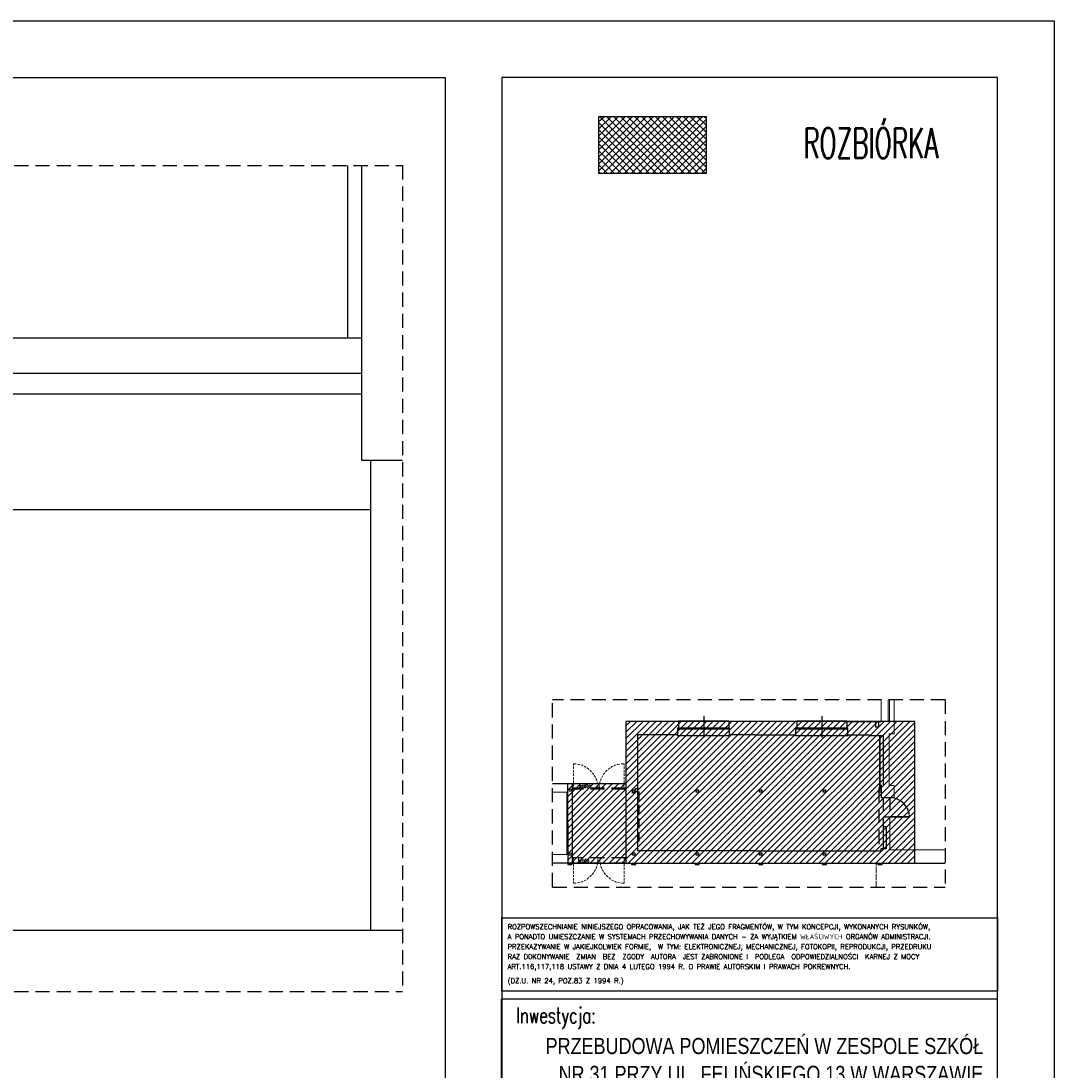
# Model space of a CAD drawing. Extents: x 678233 to 771511, y -128679 to -91169.
# Tile 62 of 62: x 765599 to 766330, y -94650 to -93908. Entities that reach past the tile are written whole.
import ezdxf
from ezdxf.enums import TextEntityAlignment as Align

# ---------------------------------------------------------------- set-up
doc = ezdxf.new("R2010")
doc.units = 0
doc.linetypes.add('DASHED', pattern=[0.75, 0.5, -0.25])
doc.linetypes.add('HIDDEN', pattern=[9.525, 6.35, -3.175])
doc.layers.get('Defpoints').update_dxf_attribs({"linetype": 'CONTINUOUS'})
for name, color, linetype in [('1_WYBURZENIA', 40, 'CONTINUOUS'), ('DRZWI', 2, 'CONTINUOUS'), ('hatch', 8, 'CONTINUOUS'), ('MEBLE', 4, 'CONTINUOUS'), ('OKNA', 4, 'CONTINUOUS'), ('PDF_686_ZS31_Felińskiego13_XRF_Parter$PR-ściany', 7, 'CONTINUOUS'), ('PDF_686_ZS31_Felińskiego13_XRF_Parter$SC-SLUPY', 7, 'CONTINUOUS'), ('PDF_686_ZS31_Felińskiego13_XRF_Parter$SCIANY', 7, 'CONTINUOUS'), ('PRZEKROJOWE', 7, 'CONTINUOUS'), ('PRZERYWANA', 9, 'DASHED'), ('ramka', 2, 'CONTINUOUS'), ('tabelka', 2, 'CONTINUOUS'), ('WIDOKOWE', 2, 'CONTINUOUS'), ('wyburzenia', 3, 'CONTINUOUS')]:
    doc.layers.add(name, color=color, linetype=linetype)
for name, color, linetype, true_color in [('PDF_686_ZS31_Felińskiego13_XRF_Parter$IA_1_widok', 9, 'CONTINUOUS', 0x808080), ('PDF_686_ZS31_Felińskiego13_XRF_Parter$OKNA', 9, 'CONTINUOUS', 0x808080), ('PDF_686_ZS31_Felińskiego13_XRF_Parter$powzabudowy', 9, 'CONTINUOUS', 0x808080), ('PDF_686_ZS31_Felińskiego13_XRF_Parter$TEKST', 9, 'CONTINUOUS', 0x808080), ('PDF_686_ZS31_Felińskiego13_XRF_Parter$widok', 9, 'CONTINUOUS', 0x808080), ('PDF_686_ZS31_Felińskiego13_XRF_Parter$widoki', 9, 'CONTINUOUS', 0x808080)]:
    doc.layers.add(name, color=color, linetype=linetype, true_color=true_color)
doc.styles.add('ARIAL_CE', font='arial.ttf')
doc.styles.add('ROMANS', font='romans.shx', dxfattribs={"width": 0.6})
doc.styles.add('ROMANTS', font='ROMANS.shx', dxfattribs={"width": 0.6})

# ---------------------------------------------------------------- blocks, each defined once
blk = doc.blocks.new('TABELKA NOWA 334')
at = {"layer": 'tabelka', "ltscale": 2}
for p, q in [((42790.4, -47472.2), (43615.4, -47472.2)), ((42790.4, -47472.2), (42790.4, -47593.6)), ((43615.4, -47472.2), (43615.4, -47593.6)), ((42790.4, -47593.6), (43615.4, -47593.6)), ((42790.4, -48703.2), (42790.4, -47607.4)), ((43615.4, -47607.4), (42790.4, -47607.4))]:
    blk.add_line(p, q, dxfattribs=at)
blk.add_lwpolyline([(42790.4, -49379.6), (43615.4, -49379.6), (43615.4, -47607.4), (42790.4, -47607.4)], close=True, dxfattribs=at)
at = {"layer": 'tabelka', "ltscale": 2, "style": 'ROMANS'}
for s, height, p in [('ROZPOWSZECHNIANIE NINIEJSZEGO OPRACOWANIA, JAK TEŻ JEGO FRAGMENTÓW, W TYM KONCEPCJI, WYKONANYCH RYSUNKÓW,', 8.2817, (42800.3, -47491.3)), ('A PONADTO UMIESZCZANIE W SYSTEMACH PRZECHOWYWANIA DANYCH - ZA WYJĄTKIEM WŁAŚCIWYCH ORGANÓW ADMINISTRACJI. ', 8.2817, (42800.3, -47507.8)), ('PRZEKAZYWANIE W JAKIEJKOLWIEK FORMIE,  W TYM: ELEKTRONICZNEJ, MECHANICZNEJ, FOTOKOPII, REPRODUKCJI, PRZEDRUKU', 8.2817, (42800.3, -47524.4)), ('RAZ D0KONYWANIE  ZMIAN  BEZ  ZGODY  AUTORA  JEST ZABRONIONE I  PODLEGA  ODPOWIEDZIALNOŚCI  KARNEJ Z MOCY ', 8.2817, (42800.3, -47541)), ('ART.116,117,118 USTAWY Z DNIA 4 LUTEGO 1994 R. O PRAWIE AUTORSKIM I PRAWACH POKREWNYCH.', 8.282, (42800.3, -47557.5)), ('(DZ.U. NR 24, POZ.83 Z 1994 R.)', 8.282, (42800.3, -47581.1))]:
    blk.add_text(s, height=height, rotation=359.9955, dxfattribs=at).set_placement(p)
at = {"layer": 'tabelka', "ltscale": 2, "style": 'ROMANS', "width": 0.7}
blk.add_text('Inwestycja:', height=26.174, dxfattribs=at).set_placement((42814.7, -47647.6))
at = {"layer": 'tabelka', "ltscale": 2, "style": 'ARIAL_CE', "width": 0.8}
for tag, height, p in [('Inwestycja 1', 26.8, (43591.7, -47698.9)), ('Inwestycja 2', 26.8, (43591.7, -47745.3)), ('Inwestycja 3', 26.8, (43591.7, -47791.7)), ('Inwestycja 4', 26.8, (43591.7, -47838.1)), ('INWESTOR 1', 26.8, (43591.7, -47947.8)), ('INWESTOR 2', 26.8, (43591.7, -47994.2)), ('INWESTOR 3', 26.8, (43591.7, -48040.6)), ('INWESTOR 4', 26.8, (43591.7, -48087.1)), ('Adres 1', 26.8, (43591.7, -48196.8)), ('Adres 2', 26.8, (43591.7, -48243.2)), ('Adres 3', 26.8, (43591.7, -48289.6)), ('Adres 4', 26.8, (43591.7, -48336)), ('TEMAT1', 25.9, (43585.8, -49053)), ('TEMAT2', 25.9, (43585.8, -49097.9)), ('TEMAT3', 25.9, (43585.8, -49142.8))]:
    blk.add_attdef(tag, text='', height=height, dxfattribs=at).set_placement(p, align=Align.RIGHT)
at = {"layer": 'tabelka', "ltscale": 2, "style": 'ROMANS', "width": 0.7, "flags": 4}
for tag, p in [('arch. wn. Piotr Kostrzewski', (42814.7, -48813.8)), ('arch. wn. Artur Lewandowski', (42814.7, -48886.5)), ('....', (42814.7, -48959.2))]:
    blk.add_attdef(tag, p, '', height=26.2, dxfattribs=at)
at = {"layer": 'tabelka', "ltscale": 2, "style": 'ARIAL_CE', "width": 0.8}
for tag, height, p in [('1:20', 45.9, (43218.4, -49216)), ('A 12', 61.2, (43585.8, -49292.7)), ('sierpień 2013', 30.6, (43218.4, -49325.1))]:
    blk.add_attdef(tag, text='', height=height, dxfattribs=at).set_placement(p, align=Align.MIDDLE_RIGHT)

msp = doc.modelspace()

# ---------------------------------------------------------------- hatches: boundary and pattern name
at = {"layer": 'hatch'}
h = msp.add_hatch(dxfattribs=at)
h.set_pattern_fill('ANSI31', color=256)
h.set_pattern_definition([(45, (2374.9435, 13.7464), (-2.24506403, 2.24506403), [])])
h.paths.add_polyline_path([(766231.62, -94403.23), (766027.15, -94403.23), (766027.15, -94447.48), (765985.99, -94447.48), (765986.05, -94503.5), (766231.62, -94503.5)])
at = {"layer": 'wyburzenia'}
h = msp.add_hatch(dxfattribs=at)
h.set_pattern_fill('_USER', color=256, scale=3.5, angle=45, style=0, double=1, pattern_type=0)
h.set_pattern_definition([(45, (525895.5656, -71829.6135), (-2.474873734, 2.474873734), []), (135, (525895.5656, -71829.6135), (-2.474873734, -2.474873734), [])])
h.paths.add_polyline_path([(766008.17, -93975.42), (766084.09, -93975.42), (766084.09, -94015.88), (766008.17, -94015.88)])

# ---------------------------------------------------------------- linework, layer by layer
at = {"layer": '1_WYBURZENIA'}
msp.add_lwpolyline([(766231.62, -94403.23), (766027.15, -94403.23), (766027.15, -94447.48), (765985.99, -94447.48), (765986.05, -94503.5), (766231.62, -94503.5)], close=True, dxfattribs=at)
at = {"layer": 'Defpoints'}
for p, q in [((766064.5, -94403.23), (766064.5, -94407.73)), ((766100.05, -94403.23), (766100.05, -94407.73)), ((766100.61, -94412.83), (766100.61, -94407.73)), ((766148.05, -94403.23), (766148.05, -94407.73)), ((766183.6, -94403.23), (766183.6, -94407.73)), ((766184.16, -94412.83), (766184.16, -94407.73)), ((766206.1, -94407.13), (766206.1, -94403.23)), ((766206.1, -94403.23), (766207.69, -94403.23)), ((766209.21, -94457), (766216.98, -94457)), ((766211.46, -94477.55), (766211.46, -94493.38)), ((766137.42, -94494.8), (766175.15, -94494.8)), ((766206.21, -94494.8), (766207.56, -94494.8)), ((766211.46, -94493.38), (766207.56, -94493.38)), ((766207.56, -94493.38), (766207.56, -94494.8))]:
    msp.add_line(p, q, dxfattribs=at)
msp.add_lwpolyline([(764229.86, -93907.99), (766330.07, -93907.99), (766330.07, -95392.99), (764229.86, -95392.99)], close=True, dxfattribs=at)
at = {"layer": 'DRZWI'}
for p, q in [((766213.82, -94470.49), (766227.85, -94470.49)), ((766213.82, -94470.8), (766227.85, -94470.8))]:
    msp.add_line(p, q, dxfattribs=at)
msp.add_arc((766213.82, -94471.12), 14.03, 1.29788, 89.98961, dxfattribs=at)
at = {"layer": 'MEBLE', "color": 8, "linetype": 'HIDDEN'}
for p, q in [((766036.32, -94452.85), (766036.32, -94472.35)), ((766036.32, -94472.35), (766036.32, -94491.85))]:
    msp.add_line(p, q, dxfattribs=at)
at = {"layer": 'MEBLE'}
msp.add_lwpolyline([(766206.96, -94451.6), (766206.96, -94451.6), (766206.96, -94413.13), (766206.96, -94413.13)], close=True, dxfattribs=at)
at = {"layer": 'OKNA'}
for p, q in [((766082.28, -94399.47), (766082.28, -94414.73)), ((766165.83, -94399.47), (766165.83, -94414.73)), ((766063.94, -94407.73), (766100.61, -94407.73)), ((766063.94, -94408.63), (766100.61, -94408.63)), ((766147.49, -94407.73), (766184.16, -94407.73)), ((766147.49, -94408.63), (766184.16, -94408.63))]:
    msp.add_line(p, q, dxfattribs=at)
at = {"layer": 'PDF_686_ZS31_Felińskiego13_XRF_Parter$IA_1_widok', "lineweight": 0}
msp.add_lwpolyline([(766216.98, -94403.58), (766216.98, -94388)], dxfattribs=at)
at = {"layer": 'PDF_686_ZS31_Felińskiego13_XRF_Parter$OKNA', "lineweight": 0}
for points in [[(766212.65, -94403.19), (766212.65, -94388)], [(766212.65, -94403.58), (766212.65, -94388)], [(766213.73, -94403.58), (766213.73, -94388)], [(766213.73, -94403.58), (766213.73, -94388)], [(766212.65, -94402.76), (766213.73, -94402.76)]]:
    msp.add_lwpolyline(points, dxfattribs=at)
at = {"layer": 'PDF_686_ZS31_Felińskiego13_XRF_Parter$powzabudowy', "lineweight": 0}
for points in [[(766204.25, -94505.34), (766204.25, -94503.5)], [(766204.25, -94509.8), (766204.25, -94508.02)], [(766204.25, -94514.32), (766204.25, -94512.53)], [(766204.25, -94518.83), (766204.25, -94517.05)]]:
    msp.add_lwpolyline(points, dxfattribs=at)
at = {"layer": 'PDF_686_ZS31_Felińskiego13_XRF_Parter$PR-ściany', "lineweight": 13}
msp.add_lwpolyline([(765975.35, -94453.27), (765981.08, -94453.27)], dxfattribs=at)
at = {"layer": 'PDF_686_ZS31_Felińskiego13_XRF_Parter$SC-SLUPY', "lineweight": 13}
msp.add_line((766207.69, -94403.23), (766216.98, -94403.23), dxfattribs=at)
at = {"layer": 'PDF_686_ZS31_Felińskiego13_XRF_Parter$SCIANY', "lineweight": 13}
for p, q in [((766216.98, -94411.98), (766216.98, -94403.23)), ((766213.54, -94448.58), (766213.54, -94411.98)), ((766213.54, -94411.98), (766216.98, -94411.98)), ((765981.08, -94453.27), (765985.47, -94453.27)), ((765985.47, -94453.27), (765985.47, -94497.31)), ((766216.98, -94448.58), (766213.54, -94448.58)), ((766216.98, -94457), (766216.98, -94448.58)), ((766213.86, -94494.21), (766213.86, -94470.8)), ((765985.47, -94497.31), (765975.35, -94497.31)), ((766253.03, -94494.21), (766213.86, -94494.21))]:
    msp.add_line(p, q, dxfattribs=at)
for points in [[(765987, -94451.23), (765988.52, -94451.23), (765988.52, -94452.7), (765987, -94452.7)], [(765987, -94497.88), (765988.52, -94497.88), (765988.52, -94496.35), (765987, -94496.35)]]:
    msp.add_lwpolyline(points, close=True, dxfattribs=at)
at = {"layer": 'PDF_686_ZS31_Felińskiego13_XRF_Parter$TEKST', "lineweight": 0}
msp.add_line((765998.51, -94501.17), (765999.52, -94501.17), dxfattribs=at)
for points in [[(765994.66, -94447.44), (765994.66, -94450.18)], [(765995.68, -94448.33), (765994.66, -94449.67)], [(765995.04, -94449.64), (765995.8, -94450.66)], [(765996.38, -94448.33), (765996.38, -94450.18)], [(765996.38, -94449.16), (765996.5, -94448.71), (765996.7, -94448.46), (765996.89, -94448.33), (765997.2, -94448.33)], [(765998.86, -94448.71), (765998.67, -94448.46), (765998.48, -94448.33), (765998.16, -94448.33), (765997.97, -94448.46), (765997.71, -94448.71), (765997.65, -94449.16), (765997.65, -94449.41), (765997.71, -94449.79), (765997.97, -94450.05), (765998.16, -94450.18), (765998.48, -94450.18), (765998.67, -94450.05), (765998.86, -94449.79)], [(765998.86, -94448.33), (765998.86, -94450.18)], [(765999.5, -94448.33), (766000.2, -94448.33)], [(765999.81, -94447.44), (765999.81, -94449.67), (765999.88, -94450.05), (766000.07, -94450.18), (766000.32, -94450.18)], [(766002.04, -94448.71), (766001.85, -94448.46), (766001.66, -94448.33), (766001.34, -94448.33), (766001.15, -94448.46), (766000.9, -94448.71), (766000.83, -94449.16), (766000.83, -94449.41), (766000.9, -94449.79), (766001.15, -94450.05), (766001.34, -94450.18), (766001.66, -94450.18), (766001.85, -94450.05), (766002.04, -94449.79)], [(766002.04, -94448.33), (766002.04, -94450.18)], [(765993.7, -94500.25), (765993.7, -94502.98)], [(765994.72, -94501.14), (765993.7, -94502.47)], [(765994.08, -94501.97), (765994.85, -94502.98)], [(765995.42, -94501.14), (765995.42, -94502.98)], [(765995.42, -94501.97), (765995.55, -94501.52), (765995.74, -94501.27), (765995.93, -94501.14), (765996.25, -94501.14)], [(765997.9, -94501.52), (765997.71, -94501.27), (765997.52, -94501.14), (765997.2, -94501.14), (765997.01, -94501.27), (765996.76, -94501.52), (765996.69, -94501.97), (765996.69, -94502.22), (765996.76, -94502.6), (765997.01, -94502.86), (765997.2, -94502.98), (765997.52, -94502.98), (765997.71, -94502.86), (765997.9, -94502.6)], [(765997.9, -94501.14), (765997.9, -94502.98)], [(765998.86, -94500.25), (765998.86, -94502.47), (765998.92, -94502.86), (765999.11, -94502.98), (765999.37, -94502.98)], [(766001.08, -94501.52), (766000.89, -94501.27), (766000.7, -94501.14), (766000.38, -94501.14), (766000.19, -94501.27), (765999.94, -94501.52), (765999.87, -94501.97), (765999.87, -94502.22), (765999.94, -94502.6), (766000.19, -94502.86), (766000.38, -94502.98), (766000.7, -94502.98), (766000.89, -94502.86), (766001.08, -94502.6)], [(766001.08, -94501.14), (766001.08, -94502.98)]]:
    msp.add_lwpolyline(points, dxfattribs=at)
at = {"layer": 'PDF_686_ZS31_Felińskiego13_XRF_Parter$widok', "lineweight": 0}
for points in [[(765992.15, -94433.36), (765990.18, -94433.23), (765990.18, -94434.38)], [(765990.18, -94435.21), (765990.18, -94436.86)], [(765990.18, -94437.69), (765990.18, -94439.34)], [(765994.63, -94433.81), (765994.32, -94433.74), (765992.98, -94433.49)], [(765996.92, -94434.63), (765996.29, -94434.32), (765995.4, -94434.06)], [(765999.15, -94435.78), (765998.2, -94435.21), (765997.69, -94434.95)], [(766001.12, -94437.18), (765999.98, -94436.29), (765999.85, -94436.16)], [(766002.97, -94438.9), (766001.76, -94437.69)], [(766012.83, -94438.9), (766014.04, -94437.69)], [(766014.68, -94437.18), (766015.83, -94436.29), (766015.95, -94436.16)], [(766016.65, -94435.78), (766017.61, -94435.21), (766018.12, -94434.95)], [(766018.88, -94434.63), (766019.52, -94434.32), (766020.41, -94434.06)], [(766021.17, -94433.81), (766021.49, -94433.74), (766022.83, -94433.49)], [(766023.93, -94433.36), (766025.9, -94433.23), (766025.9, -94434.38)], [(766025.9, -94435.21), (766025.9, -94436.86)], [(766025.9, -94437.69), (766025.9, -94439.34)], [(765990.18, -94440.17), (765990.18, -94441.83)], [(765990.18, -94442.65), (765990.18, -94444.31)], [(765990.18, -94445.13), (765990.18, -94446.73)], [(766004.5, -94440.81), (766004.37, -94440.68), (766003.48, -94439.53)], [(766005.71, -94442.97), (766005.45, -94442.46), (766004.88, -94441.51)], [(766006.6, -94445.26), (766006.34, -94444.37), (766006.02, -94443.73)], [(766009.21, -94445.26), (766009.46, -94444.37), (766009.78, -94443.73)], [(766010.1, -94442.97), (766010.35, -94442.46), (766010.92, -94441.51)], [(766011.31, -94440.81), (766011.43, -94440.68), (766012.32, -94439.53)], [(766025.9, -94440.17), (766025.9, -94441.83)], [(766025.9, -94442.65), (766025.9, -94444.31)], [(766025.9, -94445.13), (766025.9, -94446.73)], [(765990.18, -94450.03), (765990.18, -94451.24), (765989.41, -94451.24)], [(765990.18, -94450.48), (765989.41, -94450.48)], [(765990.18, -94447.55), (765990.18, -94449.21)], [(766007.17, -94447.68), (766006.92, -94446.34), (766006.85, -94446.03)], [(766007.42, -94450.48), (766007.3, -94448.51)], [(766008.38, -94450.48), (766008.51, -94448.51)], [(766008.63, -94447.68), (766008.89, -94446.34), (766008.95, -94446.03)], [(766025.88, -94447.55), (766025.88, -94449.21)], [(766025.88, -94450.03), (766025.88, -94451.24), (766026.64, -94451.24)], [(765990.18, -94500.9), (765990.18, -94499.75), (765989.41, -94499.75)], [(765990.18, -94499.75), (765989.41, -94499.75)], [(765990.18, -94503.38), (765990.18, -94501.73)], [(765990.18, -94505.86), (765990.18, -94504.21)], [(766007.17, -94503.32), (766006.92, -94504.59), (766006.85, -94504.91)], [(766007.42, -94500.52), (766007.3, -94502.49)], [(766008.76, -94500.52), (766008.89, -94502.49)], [(766009.01, -94503.32), (766009.27, -94504.59), (766009.33, -94504.91)], [(766027.15, -94499.75), (766025.82, -94499.75)], [(766026.01, -94500.9), (766026.01, -94499.75), (766026.77, -94499.75)], [(766026.01, -94503.38), (766026.01, -94501.73)], [(766026.01, -94505.86), (766026.01, -94504.21)], [(766027.15, -94499.75), (766026.13, -94499.75)], [(766027.15, -94500.52), (766026.13, -94500.52)], [(766204.25, -94503.69), (766204.25, -94505.34)], [(765990.18, -94508.35), (765990.18, -94506.69)], [(765990.18, -94510.83), (765990.18, -94509.17)], [(765990.18, -94513.25), (765990.18, -94511.66)], [(766002.97, -94512.1), (766001.76, -94513.25)], [(766004.5, -94510.13), (766004.37, -94510.32), (766003.48, -94511.46)], [(766005.71, -94507.96), (766005.45, -94508.54), (766004.88, -94509.43)], [(766006.6, -94505.67), (766006.34, -94506.63), (766006.02, -94507.26)], [(766009.59, -94505.67), (766009.84, -94506.63), (766010.16, -94507.26)], [(766010.48, -94507.96), (766010.73, -94508.54), (766011.31, -94509.43)], [(766011.69, -94510.13), (766011.81, -94510.32), (766012.71, -94511.46)], [(766013.21, -94512.1), (766014.42, -94513.25)], [(766026.01, -94508.35), (766026.01, -94506.69)], [(766026.01, -94510.83), (766026.01, -94509.17)], [(766026.01, -94513.25), (766026.01, -94511.66)], [(766204.25, -94506.17), (766204.25, -94507.82)], [(766204.25, -94508.65), (766204.25, -94510.31)], [(766204.25, -94511.13), (766204.25, -94512.79)], [(765990.18, -94515.73), (765990.18, -94514.07)], [(765992.15, -94517.64), (765990.18, -94517.76), (765990.18, -94516.56)], [(765994.63, -94517.13), (765994.32, -94517.26), (765992.98, -94517.51)], [(765996.92, -94516.36), (765996.29, -94516.62), (765995.4, -94516.87)], [(765999.15, -94515.22), (765998.2, -94515.79), (765997.69, -94515.98)], [(766001.12, -94513.76), (765999.98, -94514.71), (765999.85, -94514.77)], [(766015.06, -94513.76), (766016.21, -94514.71), (766016.33, -94514.77)], [(766017.03, -94515.22), (766017.99, -94515.79), (766018.5, -94515.98)], [(766019.26, -94516.36), (766019.9, -94516.62), (766020.79, -94516.87)], [(766021.55, -94517.13), (766021.87, -94517.26), (766023.21, -94517.51)], [(766024.03, -94517.64), (766026.01, -94517.76), (766026.01, -94516.56)], [(766026.01, -94515.73), (766026.01, -94514.07)], [(766204.25, -94513.62), (766204.25, -94515.27)], [(766204.25, -94516.1), (766204.25, -94517.75)], [(766204.25, -94518.58), (766204.25, -94520.23)]]:
    msp.add_lwpolyline(points, dxfattribs=at)
at = {"layer": 'PDF_686_ZS31_Felińskiego13_XRF_Parter$widoki', "lineweight": 0}
for points in [[(766207.69, -94403.19), (766207.69, -94388)], [(766207.69, -94403.27), (766207.69, -94388)]]:
    msp.add_lwpolyline(points, dxfattribs=at)
at = {"layer": 'PRZEKROJOWE'}
for p, q in [((766064.5, -94403.23), (766027.15, -94403.23)), ((766027.15, -94403.23), (766027.15, -94503.5)), ((766063.94, -94412.83), (766063.94, -94407.73)), ((766148.05, -94403.23), (766100.05, -94403.23)), ((766147.49, -94412.83), (766147.49, -94407.73)), ((766183.6, -94403.23), (766203.7, -94403.23)), ((766203.7, -94403.23), (766203.7, -94407.13)), ((766203.7, -94407.13), (766206.1, -94407.13)), ((766035.51, -94412.83), (766035.51, -94451)), ((766063.94, -94412.83), (766035.51, -94412.83)), ((766118.69, -94412.83), (766100.61, -94412.83)), ((766118.69, -94412.83), (766147.49, -94412.83)), ((766184.16, -94412.83), (766199.46, -94412.83)), ((766199.46, -94412.83), (766199.46, -94413.13)), ((766199.46, -94413.13), (766209.21, -94413.13)), ((766209.21, -94413.13), (766209.21, -94448.23)), ((765989.28, -94447.48), (765975.35, -94447.48)), ((765989.28, -94447.48), (765989.28, -94503.5)), ((766035.51, -94451), (766033.71, -94451)), ((766033.71, -94451), (766033.71, -94453.85)), ((766035.51, -94451), (766035.51, -94494.8)), ((766207.71, -94448.23), (766207.71, -94453.25)), ((766207.71, -94453.25), (766207.71, -94457)), ((766033.71, -94453.85), (766031.46, -94453.85)), ((766207.71, -94457), (766209.21, -94457)), ((766209.21, -94470.8), (766213.86, -94470.8)), ((766209.21, -94470.8), (766209.21, -94477.55)), ((766209.21, -94477.55), (766211.46, -94477.55)), ((766118.69, -94494.8), (766035.51, -94494.8)), ((766118.69, -94494.8), (766207.56, -94494.8)), ((766169.16, -94495.55), (766169.09, -94495.55)), ((765989.28, -94503.5), (765975.35, -94503.5)), ((766027.15, -94503.5), (766213.56, -94503.5)), ((766027.15, -94503.5), (766253.03, -94503.5)), ((765869.23, -94551.24), (764349.58, -94551.24))]:
    msp.add_line(p, q, dxfattribs=at)
for points in [[(766031.99, -94451.6), (766033.64, -94451.6), (766033.64, -94453.25), (766031.99, -94453.25)], [(766076.91, -94451.6), (766078.56, -94451.6), (766078.56, -94453.25), (766076.91, -94453.25)], [(766121.84, -94451.6), (766123.49, -94451.6), (766123.49, -94453.25), (766121.84, -94453.25)], [(766121.84, -94451.6), (766123.49, -94451.6), (766123.49, -94453.25), (766121.84, -94453.25)], [(766166.84, -94451.6), (766168.49, -94451.6), (766168.49, -94453.25), (766166.84, -94453.25)], [(766206.21, -94451.6), (766207.71, -94451.6), (766207.71, -94453.25), (766206.21, -94453.25)], [(766031.99, -94496.23), (766033.64, -94496.23), (766033.64, -94497.88), (766031.99, -94497.88)], [(766076.91, -94496.23), (766078.56, -94496.23), (766078.56, -94497.88), (766076.91, -94497.88)], [(766121.84, -94496.23), (766123.49, -94496.23), (766123.49, -94497.88), (766121.84, -94497.88)], [(766166.84, -94496.23), (766168.49, -94496.23), (766168.49, -94497.88), (766166.84, -94497.88)]]:
    msp.add_lwpolyline(points, close=True, dxfattribs=at)
at = {"layer": 'PRZERYWANA', "ltscale": 20}
for p, q in [((764349.58, -94010.07), (765869.23, -94010.07)), ((765869.23, -94010.07), (765869.23, -94594.22)), ((766253.03, -94388), (765975.35, -94388)), ((765975.35, -94520.42), (765975.35, -94388)), ((766253.03, -94388), (766253.03, -94520.42)), ((766027.15, -94447.48), (765988.9, -94447.48)), ((766027.15, -94450.48), (765988.9, -94450.48)), ((766027.15, -94451.24), (765988.9, -94451.24)), ((766206.21, -94450.07), (766206.21, -94494.8)), ((766209.21, -94457), (766209.21, -94470.8)), ((766213.82, -94457), (766213.82, -94470.8)), ((766027.15, -94499.75), (765989.03, -94499.75)), ((766027.15, -94503.5), (765989.03, -94503.5)), ((766027.15, -94499.75), (766018.64, -94499.75)), ((765975.35, -94520.42), (766253.03, -94520.42)), ((764349.58, -94594.22), (765869.23, -94594.22))]:
    msp.add_line(p, q, dxfattribs=at)
for points in [[(765986.05, -94503.5), (765986.05, -94504.55), (765989.05, -94504.55), (765989.05, -94504.55), (765989.05, -94503.5)], [(766031.16, -94503.5), (766031.16, -94504.55), (766034.16, -94504.55), (766034.16, -94504.55), (766034.16, -94503.5)], [(766076.16, -94503.5), (766076.16, -94504.55), (766079.16, -94504.55), (766079.16, -94504.55), (766079.16, -94503.5)], [(766121.16, -94503.5), (766121.16, -94504.55), (766124.16, -94504.55), (766124.16, -94504.55), (766124.16, -94503.5)], [(766166.16, -94503.5), (766166.16, -94504.55), (766169.16, -94504.55), (766169.16, -94504.55), (766169.16, -94503.5)], [(766205.54, -94503.5), (766205.54, -94504.55), (766208.54, -94504.55), (766208.54, -94504.55), (766208.54, -94503.5)]]:
    msp.add_lwpolyline(points, dxfattribs=at)
at = {"layer": 'tabelka'}
for points in [[(764322.92, -93947.99), (765899.36, -93947.99), (765899.36, -95352.99), (764322.92, -95352.99)], [(765939.36, -95352.99), (766290.07, -95352.99), (766290.07, -93947.99), (765939.36, -93947.99)]]:
    msp.add_lwpolyline(points, close=True, dxfattribs=at)
at = {"layer": 'WIDOKOWE'}
for p, q in [((765830.23, -94010.07), (765830.23, -94132.16)), ((765840.23, -94010.07), (765840.23, -94218.45)), ((765840.23, -94132.16), (764349.58, -94132.16)), ((765840.23, -94157.17), (764349.58, -94157.17)), ((765840.23, -94171.91), (764349.58, -94171.91)), ((765840.23, -94218.45), (765869.23, -94218.45)), ((765846.67, -94218.45), (765846.67, -94551.24)), ((766064.5, -94402.78), (766100.05, -94402.78)), ((766064.5, -94403.23), (766064.5, -94402.78)), ((766100.05, -94403.23), (766100.05, -94402.78)), ((766148.05, -94402.78), (766183.6, -94402.78)), ((766148.05, -94403.23), (766148.05, -94402.78)), ((766183.6, -94403.23), (766183.6, -94402.78)), ((766063.47, -94412.83), (766063.47, -94413.28)), ((766063.47, -94413.28), (766101.06, -94413.28)), ((766101.06, -94412.83), (766101.06, -94413.28)), ((766147.02, -94412.83), (766147.02, -94413.28)), ((766147.02, -94413.28), (766184.61, -94413.28)), ((766184.61, -94412.83), (766184.61, -94413.28)), ((766209.21, -94477.55), (766209.21, -94493.38))]:
    msp.add_line(p, q, dxfattribs=at)
at = {"layer": 'WIDOKOWE', "color": 1}
msp.add_line((764626.48, -94253.45), (765846.67, -94253.45), dxfattribs=at)
at = {"layer": 'wyburzenia'}
msp.add_lwpolyline([(766008.17, -93975.42), (766084.09, -93975.42), (766084.09, -94015.88), (766008.17, -94015.88)], close=True, dxfattribs=at)

# ---------------------------------------------------------------- block references
at = {"layer": 'ramka'}
ref = msp.add_blockref('TABELKA NOWA 334', (747749.08, -74361.64), dxfattribs=dict(at, xscale=0.425101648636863, yscale=0.425101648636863, zscale=0.425101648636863))
ref.add_attrib('Inwestycja 1', 'PRZEBUDOWA POMIESZCZEŃ W ZESPOLE SZKÓŁ', dxfattribs={"layer": 'tabelka', "ltscale": 2, "height": 11.3822, "style": 'ARIAL_CE', "width": 0.8}).set_placement((766279.98, -94638.51), align=Align.RIGHT)
ref.add_attrib('Inwestycja 2', ' NR 31 PRZY UL. FELIŃSKIEGO 13 W WARSZAWIE', dxfattribs={"layer": 'tabelka', "ltscale": 2, "height": 11.3822, "style": 'ARIAL_CE', "width": 0.8}).set_placement((766279.98, -94658.24), align=Align.RIGHT)

# ---------------------------------------------------------------- texts
at = {"layer": 'WIDOKOWE', "style": 'ROMANTS', "width": 0.6}
msp.add_text('ROZBIÓRKA', height=21.337, dxfattribs=at).set_placement((766200.42, -94005.04), align=Align.CENTER)

doc.saveas('drawing.dxf')
